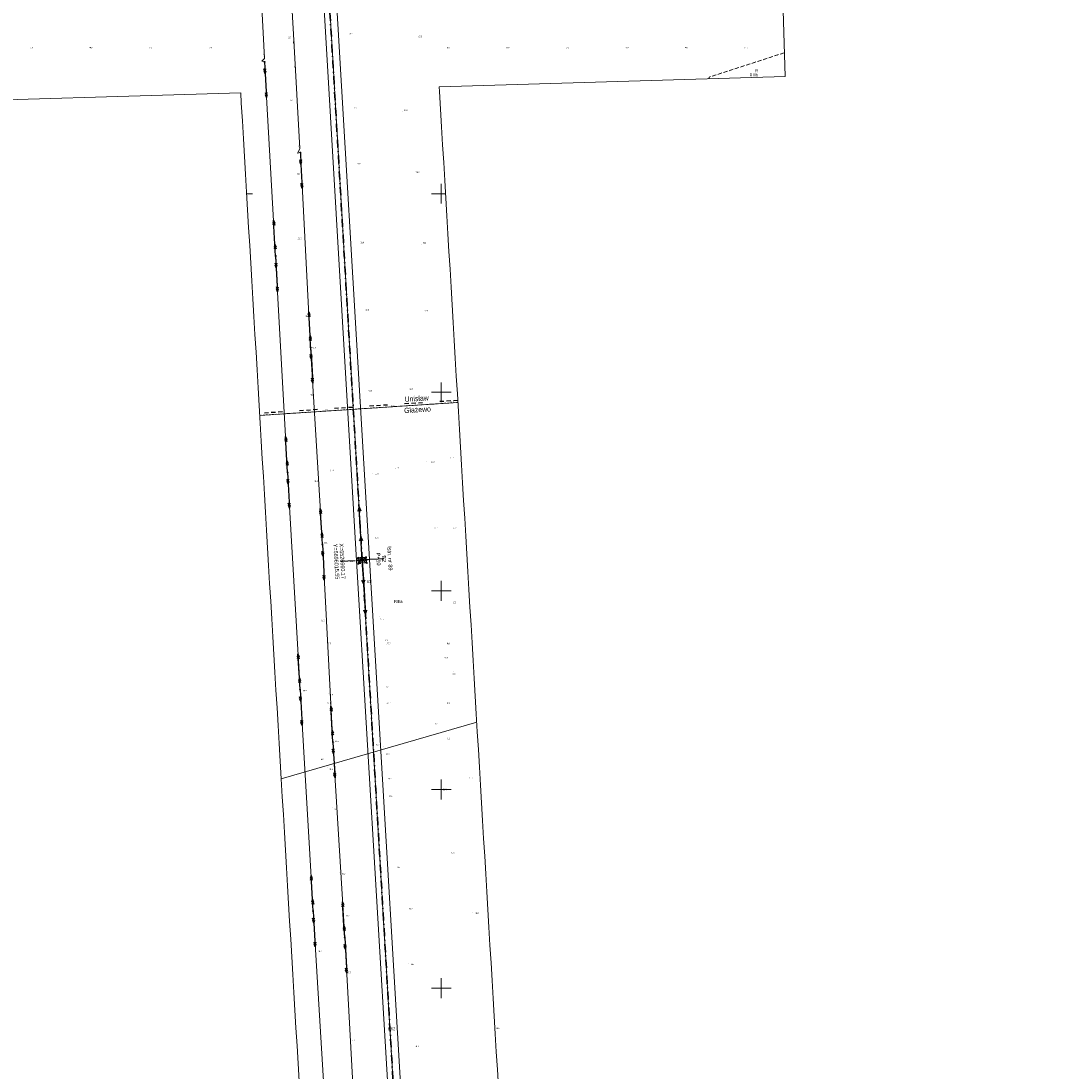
# Model space of a CAD drawing. Header units: metres. Extents: x 6524698 to 6533081, y 5883213 to 5896811.
# Tile 160 of 167: x 6526488 to 6527015, y 5895758 to 5896287. Entities that reach past the tile are written whole.
import ezdxf
from ezdxf.enums import TextEntityAlignment as Align

# ---------------------------------------------------------------- set-up
doc = ezdxf.new("R2010")
doc.units = ezdxf.units.M
doc.header["$MEASUREMENT"] = 0
for name, pattern in [('DASHDOT', [4, 2, -0.9, 0.2, -0.9]), ('mapa zasadnicza$0$219-1000', [0]), ('mapa zasadnicza$0$32_1000of', [17.7, 2.1, -1.4, 2.1, -1.4, 2.1, -8.6]), ('mapa zasadnicza$0$egkk-1000', [3, 2.25, -0.75]), ('mapa zasadnicza$0$egug-1000', [1.5, 0.75, -0.75]), ('mapa zasadnicza$0$l219_1000', [0]), ('mapa zasadnicza$0$suep_sn_1000', [0]), ('mapa zasadnicza$0$suep_wn_1000', [0]), ('mapa zasadnicza$0$supp_1000', [1.25, 0.625, -0.625])]:
    doc.linetypes.add(name, pattern=pattern)
doc.layers.get('0').update_dxf_attribs({"lineweight": 0})
doc.layers.add('@pomocnicza', color=3, linetype='Continuous', plot=False)
for name, color, linetype, lineweight in [('@Proj. słupy - blok', 1, 'Continuous', 15), ('@Proj. słupy - XY', 1, 'Continuous', 0), ('_trasa_os', 1, 'DASHDOT', 30), ('Sections span lengths and Marker Balls Plan', 7, 'Continuous', 0)]:
    doc.layers.add(name, color=color, linetype=linetype, lineweight=lineweight)
for name, color, linetype in [('@Proj. słupy - seria', 1, 'Continuous'), ('@Proj. słupy - wys.', 1, 'Continuous'), ('mapa zasadnicza$0$208-opis obrębu', 7, 'Continuous'), ('mapa zasadnicza$0$209-oznaczenie konturu klasyfikacyjnego', 7, 'Continuous'), ('mapa zasadnicza$0$210-oznaczenie konturu użytku gruntowego', 7, 'Continuous'), ('mapa zasadnicza$0$211-numer działki ewidencyjnej', 7, 'Continuous'), ('mapa zasadnicza$0$217-kontur klasyfikacyjny', 7, 'Continuous'), ('mapa zasadnicza$0$218-kontur użytku gruntowego', 7, 'Continuous'), ('mapa zasadnicza$0$219-działka ewidencyjna', 7, 'Continuous'), ('mapa zasadnicza$0$235-Granica obrębu symb. poboczny', 7, 'Continuous'), ('mapa zasadnicza$0$pikieta naturalna', 7, 'Continuous'), ('mapa zasadnicza$0$pikieta naturalna-Atr2', 7, 'Continuous'), ('mapa zasadnicza$0$przewód elektroenergetyczny podziemny', 7, 'Continuous'), ('mapa zasadnicza$0$przewód elektroenergetyczny podziemny-Atr1', 7, 'Continuous'), ('mapa zasadnicza$0$przewód elektroenergetyczny wysokiego napięcia', 7, 'Continuous'), ('mapa zasadnicza$0$przewód elektroenergetyczny średniego napięcia', 7, 'Continuous'), ('mapa zasadnicza$0$Ramki i opis wydruku', 7, 'Continuous'), ('mapa zasadnicza$0$rzędna', 7, 'Continuous'), ('mapa zasadnicza$0$rzędna-Atr2', 7, 'Continuous'), ('mapa zasadnicza$0$słup przewodów napowietrznych', 7, 'Continuous'), ('mapa zasadnicza$0$Wstawianie ramki sekcyjnej z opisem', 7, 'Continuous')]:
    doc.layers.add(name, color=color, linetype=linetype)
doc.styles.add('mapa zasadnicza$0$STANDARD', font='Working1250', dxfattribs={"width": 0.75})
doc.styles.add('Opis', font='ARIALN.TTF')

# ---------------------------------------------------------------- blocks, each defined once
blk = doc.blocks.new('mapa zasadnicza$0$PW01')
at = {"linetype": 'Continuous', "lineweight": 13}
h = blk.add_hatch(color=0, dxfattribs=at)
edge = h.paths.add_edge_path()
edge.add_arc((0, 0), 0.045, 0, 360)
blk = doc.blocks.new('mapa zasadnicza$0$US15')
at = {"color": 0, "linetype": 'Continuous', "lineweight": 13}
blk.add_circle((0, 0), 0.25, dxfattribs=at)
blk = doc.blocks.new('mapa zasadnicza$0$SUEP3')
at = {"color": 0, "linetype": 'Continuous'}
for p, q in [((0, 0), (12.003, 0)), ((12.003, 0), (10.003, 0.75)), ((10.003, 0.75), (11.003, 0)), ((12.003, 0), (10.003, -0.75)), ((11.003, 0), (10.003, -0.75)), ((12.003, 0), (27.003, 0)), ((27.003, 0), (25.003, 0.75)), ((25.003, 0.75), (26.003, 0)), ((27.003, 0), (25.003, -0.75)), ((26.003, 0), (25.003, -0.75))]:
    blk.add_line(p, q, dxfattribs=at)
blk = doc.blocks.new('mapa zasadnicza$0$SUEP2')
at = {"color": 0, "linetype": 'Continuous'}
for p, q in [((0, 0), (6.027, 0)), ((5.027, 0), (3.527, 0.5)), ((5.027, 0), (3.527, -0.5)), ((6.027, 0), (4.527, 0.5)), ((6.027, 0), (4.527, -0.5)), ((6.027, 0), (18.027, 0)), ((17.027, 0), (15.527, 0.5)), ((17.027, 0), (15.527, -0.5)), ((18.027, 0), (16.527, 0.5)), ((18.027, 0), (16.527, -0.5))]:
    blk.add_line(p, q, dxfattribs=at)
blk = doc.blocks.new('mapa zasadnicza$0$SM05')
at = {"color": 0, "linetype": 'Continuous', "lineweight": 13}
blk.add_circle((0, 0), 0.25, dxfattribs=at)
blk = doc.blocks.new('*U2372')
at = {"layer": '@Proj. słupy - blok', "color": 0}
for points in [[(-0.54, -0.61), (-2.8, -0.17), (-0.61, 0.54)], [(0, 0), (-2.8, -0.17)], [(2.13, -1.24), (-2.13, 1.24), (-1.97, -1.48), (1.97, 1.48)], [(0, 0), (2.8, 0.17), (3.59, 0.21)], [(2.8, 0.17), (0.61, -0.54), (0.54, 0.61), (2.8, 0.17)], [(3.59, 0.21), (0.54, 0.61), (0.61, -0.54), (3.59, 0.21)]]:
    blk.add_lwpolyline(points, dxfattribs=at)
for points in [[(1.97, 1.48), (-2.13, 1.24), (-1.97, -1.48), (2.13, -1.24)], [(0.61, -0.54), (0.54, 0.61), (-0.61, 0.54), (-0.54, -0.61)]]:
    blk.add_lwpolyline(points, close=True, dxfattribs=at)
for centre, radius in [((-2.13, 1.24), 0.15), ((1.97, 1.48), 0.15), ((2.8, 0.17), 0.05), ((3.59, 0.21), 0.05), ((-2.8, -0.17), 0.05), ((-1.97, -1.48), 0.15), ((2.13, -1.24), 0.15)]:
    blk.add_circle(centre, radius, dxfattribs=at)
at = {"layer": '@Proj. słupy - seria', "color": 0, "insert": (10.98, 0.65), "char_height": 2, "attachment_point": 5, "rotation": 273.3842, "style": 'Opis', "bg_fill": 3, "box_fill_scale": 2.5, "bg_fill_color": 256, "bg_fill_transparency": 0}
blk.add_mtext_dynamic_manual_height_columns('B2', width=7, gutter_width=12.5, heights=[2.21], dxfattribs=at)
at = {"layer": '@Proj. słupy - XY', "color": 0, "linetype": 'Continuous', "insert": (-11.48, -0.68), "char_height": 2.5, "attachment_point": 5, "rotation": 273.3842, "style": 'Opis', "bg_fill": 3, "box_fill_scale": 1, "bg_fill_color": 256, "bg_fill_transparency": 0}
blk.add_mtext_dynamic_manual_height_columns('\\P', width=19.7098, gutter_width=5.34, heights=[5.63], dxfattribs=at)
at = {"layer": '@pomocnicza'}
for p, q in [((10.98, 0.65), (3.49, 0.21)), ((-10.98, -0.65), (-3.49, -0.21))]:
    blk.add_line(p, q, dxfattribs=at)
at = {"layer": '@Proj. słupy - seria', "color": 0, "style": 'Opis'}
blk.add_attdef('STAN', text='', height=2, rotation=273.3842, dxfattribs=at).set_placement((13.98, 0.83), align=Align.MIDDLE_CENTER)
at = {"layer": '@Proj. słupy - wys.', "color": 0, "insert": (8.19, 0.48), "char_height": 2, "attachment_point": 5, "rotation": 273.3842, "style": 'Opis'}
blk.add_mtext_dynamic_manual_height_columns('P+10', width=5.2482, gutter_width=12.5, heights=[-2.04], dxfattribs=at)
at = {"layer": '@Proj. słupy - XY', "color": 0, "linetype": 'Continuous', "style": 'Opis'}
for tag, p in [('Y', (-12.98, -0.77)), ('X', (-9.98, -0.59))]:
    blk.add_attdef(tag, text='', height=2, rotation=273.3842, dxfattribs=at).set_placement(p, align=Align.MIDDLE_CENTER)

msp = doc.modelspace()

# ---------------------------------------------------------------- linework, layer by layer
at = {"layer": '_trasa_os', "linetype": 'DASHDOT', "ltscale": 2}
msp.add_lwpolyline([(6528589.986, 5891744.689), (6528580.198, 5892007.978), (6528365.87, 5892211.536), (6528143.159, 5892378.558), (6527920.541, 5892545.59), (6527693.967, 5892715.374), (6527530.815, 5892837.971), (6527304.639, 5893007.458), (6527095.026, 5893164.924), (6526808.543, 5893379.811), (6526773.046, 5893625.004), (6526837.186, 5893856.22), (6526918.697, 5894149.866), (6527004.557, 5894459.054), (6526829.193, 5894634.492), (6526625.033, 5894855.653), (6526658.914, 5895086.074), (6526701.409, 5895318.796), (6526680.866, 5895666.414), (6526660.166, 5896015.549), (6526639.565, 5896364.931), (6526621.438, 5896669.322), (6526632.668, 5896724.885)], dxfattribs=at)
at = {"layer": 'mapa zasadnicza$0$217-kontur klasyfikacyjny', "color": 92, "linetype": 'mapa zasadnicza$0$egkk-1000', "lineweight": 18, "flags": 128}
for points in [[(6526872.753, 5896270.942), (6526834.93, 5896258.69)], [(6526834.93, 5896258.69), (6526834.83, 5896257.903)], [(6526708.348, 5896094.885), (6526608.565, 5896088.36)]]:
    msp.add_lwpolyline(points, dxfattribs=at)
at = {"layer": 'mapa zasadnicza$0$218-kontur użytku gruntowego', "color": 3, "linetype": 'mapa zasadnicza$0$egug-1000', "lineweight": 18, "flags": 128}
for points in [[(6526872.753, 5896270.942), (6526834.93, 5896258.69)], [(6526834.93, 5896258.69), (6526834.83, 5896257.903)], [(6526708.348, 5896094.885), (6526608.565, 5896088.36)]]:
    msp.add_lwpolyline(points, dxfattribs=at)
at = {"layer": 'mapa zasadnicza$0$219-działka ewidencyjna', "color": 7, "linetype": 'mapa zasadnicza$0$l219_1000', "lineweight": 13, "flags": 128}
msp.add_lwpolyline([(6526708.348, 5896094.885), (6526608.565, 5896088.36)], dxfattribs=at)
at = {"layer": 'mapa zasadnicza$0$219-działka ewidencyjna', "color": 7, "linetype": 'mapa zasadnicza$0$219-1000', "lineweight": 18, "flags": 128}
for points in [[(6526708.348, 5896094.885), (6526608.565, 5896088.36)], [(6526717.868, 5895933.877), (6526619.386, 5895905.363)]]:
    msp.add_lwpolyline(points, dxfattribs=at)
at = {"layer": 'mapa zasadnicza$0$235-Granica obrębu symb. poboczny', "color": 0, "linetype": 'mapa zasadnicza$0$32_1000of', "lineweight": 25}
for p, q in [((6526708.283, 5896095.883), (6526608.5, 5896089.358)), ((6526708.283, 5896095.883), (6526708.283, 5896095.883)), ((6526708.283, 5896095.883), (6526708.283, 5896095.883)), ((6526608.5, 5896089.358), (6526608.5, 5896089.358)), ((6526608.5, 5896089.358), (6526608.5, 5896089.358))]:
    msp.add_line(p, q, dxfattribs=at)
at = {"layer": 'mapa zasadnicza$0$przewód elektroenergetyczny podziemny', "color": 1, "linetype": 'Continuous', "lineweight": 18, "flags": 128}
for points in [[(6526611, 5896266.38), (6526609.56, 5896266.64), (6526610.94, 5896267.99), (6526608.53, 5896313.32), (6526605.07, 5896372.42), (6526606.5, 5896374.87), (6526604.99, 5896374.79)], [(6526622.52, 5896334.72), (6526623.89, 5896334.34), (6526622.52, 5896332.82), (6526625.67, 5896277.27), (6526628.7, 5896222.52), (6526627.54, 5896220.4), (6526629.02, 5896220.67)]]:
    msp.add_lwpolyline(points, dxfattribs=at)
at = {"layer": 'mapa zasadnicza$0$przewód elektroenergetyczny wysokiego napięcia', "color": 1, "linetype": 'mapa zasadnicza$0$suep_wn_1000', "lineweight": 18, "flags": 128}
for points in [[(6526660.21, 5896015.29), (6526639.62, 5896365)], [(6526639.62, 5896365), (6526660.21, 5896015.29)], [(6526680.75, 5895667.07), (6526660.21, 5896015.29)]]:
    msp.add_lwpolyline(points, dxfattribs=at)
at = {"layer": 'mapa zasadnicza$0$przewód elektroenergetyczny średniego napięcia', "color": 1, "linetype": 'mapa zasadnicza$0$suep_sn_1000', "lineweight": 18, "flags": 128}
for points in [[(6526611, 5896266.38), (6526616.58, 5896168.62)], [(6526629.02, 5896220.67), (6526634.21, 5896122.57)], [(6526616.58, 5896168.62), (6526622.57, 5896059.69)], [(6526634.21, 5896122.57), (6526640.13, 5896023.41)], [(6526622.57, 5896059.69), (6526628.86, 5895950.27)], [(6526628.86, 5895950.27), (6526622.57, 5896059.69)], [(6526640.13, 5896023.41), (6526645.39, 5895923.9)], [(6526628.86, 5895950.27), (6526635.46, 5895838.74)], [(6526645.39, 5895923.9), (6526651.35, 5895825.49)], [(6526635.46, 5895838.74), (6526642.17, 5895728.23)], [(6526651.35, 5895825.49), (6526657.02, 5895724.02)]]:
    msp.add_lwpolyline(points, dxfattribs=at)
at = {"layer": 'mapa zasadnicza$0$Ramki i opis wydruku', "color": 7, "linetype": 'Continuous', "lineweight": 13, "flags": 128}
for points in [[(6526870.11, 5896359.01), (6526873.11, 5896259.05), (6526698.97, 5896253.83), (6526699.11, 5896251.49), (6526699.64, 5896242.53), (6526700.17, 5896233.58), (6526700.69, 5896224.62), (6526701.22, 5896215.66), (6526701.75, 5896206.71), (6526702.28, 5896197.75), (6526702.81, 5896188.8), (6526703.34, 5896179.84), (6526703.87, 5896170.89), (6526704.39, 5896161.93), (6526704.92, 5896152.97), (6526705.45, 5896144.02), (6526705.98, 5896135.06), (6526706.51, 5896126.11), (6526707.04, 5896117.15), (6526707.57, 5896108.19), (6526708.09, 5896099.24), (6526708.62, 5896090.28), (6526709.15, 5896081.33), (6526709.68, 5896072.37), (6526710.21, 5896063.41), (6526710.74, 5896054.46), (6526711.27, 5896045.5), (6526711.79, 5896036.55), (6526712.32, 5896027.59), (6526712.85, 5896018.65), (6526713.38, 5896009.69), (6526713.91, 5896000.74), (6526714.44, 5895991.79), (6526714.97, 5895982.83), (6526715.5, 5895973.88), (6526716.03, 5895964.92), (6526716.56, 5895955.97), (6526717.09, 5895947.02), (6526717.62, 5895938.06), (6526718.15, 5895929.11), (6526718.69, 5895920.16), (6526719.22, 5895911.2), (6526719.75, 5895902.25), (6526720.28, 5895893.3), (6526720.81, 5895884.34), (6526721.34, 5895875.39), (6526721.87, 5895866.43), (6526722.4, 5895857.48), (6526722.93, 5895848.53), (6526723.46, 5895839.57), (6526723.99, 5895830.62), (6526724.52, 5895821.67), (6526725.05, 5895812.71), (6526725.58, 5895803.76), (6526726.11, 5895794.81), (6526726.64, 5895785.85), (6526727.17, 5895776.9), (6526727.7, 5895767.95), (6526728.23, 5895758.99), (6526728.76, 5895750.04)], [(6526628.41, 5895753.08), (6526627.88, 5895762.03), (6526627.35, 5895770.98), (6526626.82, 5895779.94), (6526626.29, 5895788.89), (6526625.76, 5895797.85), (6526625.23, 5895806.8), (6526624.7, 5895815.75), (6526624.16, 5895824.71), (6526623.63, 5895833.66), (6526623.1, 5895842.61), (6526622.57, 5895851.57), (6526622.04, 5895860.52), (6526621.51, 5895869.47), (6526620.98, 5895878.43), (6526620.45, 5895887.38), (6526619.92, 5895896.34), (6526619.39, 5895905.29), (6526618.86, 5895914.24), (6526618.33, 5895923.2), (6526617.8, 5895932.15), (6526617.27, 5895941.1), (6526616.74, 5895950.06), (6526616.21, 5895959.01), (6526615.68, 5895967.96), (6526615.15, 5895976.92), (6526614.62, 5895985.87), (6526614.09, 5895994.82), (6526613.56, 5896003.78), (6526613.03, 5896012.73), (6526612.5, 5896021.7), (6526611.97, 5896030.65), (6526611.44, 5896039.61), (6526610.91, 5896048.57), (6526610.38, 5896057.52), (6526609.85, 5896066.48), (6526609.32, 5896075.43), (6526608.8, 5896084.39), (6526608.27, 5896093.35), (6526607.74, 5896102.3), (6526607.21, 5896111.26), (6526606.68, 5896120.21), (6526606.15, 5896129.17), (6526605.62, 5896138.13), (6526605.1, 5896147.08), (6526604.57, 5896156.04), (6526604.04, 5896164.99), (6526603.51, 5896173.95), (6526602.98, 5896182.91), (6526602.45, 5896191.86), (6526601.92, 5896200.82), (6526601.4, 5896209.77), (6526600.87, 5896218.73), (6526600.34, 5896227.68), (6526599.81, 5896236.64), (6526599.28, 5896245.6), (6526598.97, 5896250.84), (6526260.72, 5896240.7)]]:
    msp.add_lwpolyline(points, dxfattribs=at)
at = {"layer": 'mapa zasadnicza$0$słup przewodów napowietrznych', "color": 7, "linetype": 'mapa zasadnicza$0$supp_1000', "lineweight": 18, "flags": 128}
for points in [[(6526657.98, 5896016.46), (6526662.15, 5896016.9), (6526662.44, 5896014.12), (6526658.27, 5896013.68)], [(6526657.98, 5896016.46), (6526662.44, 5896014.12)], [(6526657.98, 5896016.46), (6526658.27, 5896013.68)], [(6526662.15, 5896016.9), (6526658.27, 5896013.68)]]:
    msp.add_lwpolyline(points, dxfattribs=at)
at = {"layer": 'mapa zasadnicza$0$Wstawianie ramki sekcyjnej z opisem', "color": 7, "linetype": 'Continuous', "lineweight": 13, "flags": 128}
for points in [[(6526700, 5896195), (6526700, 5896205)], [(6526601.969, 5896200), (6526605, 5896200)], [(6526695, 5896200), (6526702.147, 5896200)], [(6526700, 5896095), (6526700, 5896105)], [(6526695, 5896100), (6526705, 5896100)], [(6526700, 5895995), (6526700, 5896005)], [(6526695, 5896000), (6526705, 5896000)], [(6526700, 5895895), (6526700, 5895905)], [(6526695, 5895900), (6526705, 5895900)], [(6526700, 5895795), (6526700, 5895805)], [(6526695, 5895800), (6526705, 5895800)]]:
    msp.add_lwpolyline(points, dxfattribs=at)

# ---------------------------------------------------------------- block references
at = {"layer": 'mapa zasadnicza$0$pikieta naturalna', "color": 7, "linetype": 'Continuous', "lineweight": 13}
for p in [(6526653.52, 5896279.86), (6526622.32, 5896277.94), (6526688.08, 5896278.34), (6526492.57, 5896273.17), (6526522.57, 5896273.17), (6526552.57, 5896273.17), (6526582.57, 5896273.17), (6526702.57, 5896273.17), (6526732.57, 5896273.17), (6526762.57, 5896273.17), (6526792.57, 5896273.17), (6526822.57, 5896273.17), (6526852.57, 5896273.17), (6526623.26, 5896246.5), (6526655.5, 5896242.71), (6526680.6, 5896241.22), (6526656.85, 5896214.17), (6526687.16, 5896211.34), (6526626.87, 5896209.58), (6526627.45, 5896176.92), (6526658.85, 5896174.64), (6526690.01, 5896174.61), (6526631.06, 5896137.61), (6526661.18, 5896140.72), (6526691, 5896140.59), (6526634.79, 5896122.61), (6526663.12, 5896099.75), (6526683.25, 5896100.77), (6526633.9, 5896097.92), (6526704.6, 5896094.65), (6526641.6, 5896090.74), (6526674.7, 5896092.65), (6526692.39, 5896065.13), (6526703.63, 5896067.26), (6526644.03, 5896060.32), (6526665.15, 5896059.11), (6526676.79, 5896061.71), (6526635.09, 5896055.99), (6526700.94, 5896032.13), (6526705.74, 5896032.12), (6526666.6, 5896026.85), (6526640.78, 5896023.48), (6526657.65, 5896015.58), (6526708.69, 5895995.71), (6526638.47, 5895985.35), (6526668.91, 5895986.92), (6526642.57, 5895973.17), (6526670.57, 5895974.56), (6526672.57, 5895973.17), (6526702.57, 5895973.17), (6526700.98, 5895965.87), (6526706.3, 5895959.59), (6526670.92, 5895951.9), (6526630.05, 5895949.22), (6526643.07, 5895948.17), (6526642.57, 5895943.17), (6526672.57, 5895943.17), (6526702.57, 5895943.17), (6526695.68, 5895933.37), (6526704.15, 5895927.75), (6526646.08, 5895923.68), (6526670.7, 5895921.46), (6526642.47, 5895913.99), (6526671.52, 5895918.9), (6526642.88, 5895911.1), (6526672.63, 5895904.52), (6526713.83, 5895906.52), (6526699.75, 5895900.65), (6526673.09, 5895897.39), (6526645.02, 5895890.9), (6526703.8, 5895868.34), (6526648.54, 5895858.2), (6526676.16, 5895860.81), (6526683.09, 5895840.32), (6526651.33, 5895836.75), (6526715.72, 5895837.87), (6526638.16, 5895817.69), (6526652.4, 5895808.53), (6526683.49, 5895812.56), (6526726.28, 5895780.28), (6526654.71, 5895773.79), (6526685.82, 5895770.82)]:
    msp.add_blockref('mapa zasadnicza$0$PW01', p, dxfattribs=at)
at = {"layer": 'mapa zasadnicza$0$przewód elektroenergetyczny wysokiego napięcia', "color": 1, "linetype": 'Continuous', "lineweight": 18}
for rotation in [93.37000000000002, 273.3759999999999]:
    msp.add_blockref('mapa zasadnicza$0$SUEP3', (6526660.21, 5896015.29), dxfattribs=dict(at, rotation=rotation))
at = {"layer": 'mapa zasadnicza$0$przewód elektroenergetyczny średniego napięcia', "color": 1, "linetype": 'Continuous', "lineweight": 18}
for p, rotation in [((6526611, 5896266.38), 273.267), ((6526629.02, 5896220.67), 273.0280000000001), ((6526616.58, 5896168.62), 93.267), ((6526616.58, 5896168.62), 273.147), ((6526634.21, 5896122.57), 93.02799999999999), ((6526634.21, 5896122.57), 273.417), ((6526622.57, 5896059.69), 93.14699999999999), ((6526622.57, 5896059.69), 273.29), ((6526640.13, 5896023.41), 93.417), ((6526640.13, 5896023.41), 273.0260000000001), ((6526628.86, 5895950.27), 93.29), ((6526628.86, 5895950.27), 273.387), ((6526645.39, 5895923.9), 93.02600000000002), ((6526645.39, 5895923.9), 273.466), ((6526635.46, 5895838.74), 93.387), ((6526651.35, 5895825.49), 93.46600000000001), ((6526635.46, 5895838.74), 273.475), ((6526651.35, 5895825.49), 273.198)]:
    msp.add_blockref('mapa zasadnicza$0$SUEP2', p, dxfattribs=dict(at, rotation=rotation))
at = {"layer": 'mapa zasadnicza$0$rzędna', "color": 1, "linetype": 'Continuous', "lineweight": 18}
for p in [(6526625.67, 5896277.27), (6526610.94, 5896267.99), (6526628.7, 5896222.52)]:
    msp.add_blockref('mapa zasadnicza$0$PW01', p, dxfattribs=at)
at = {"layer": 'mapa zasadnicza$0$słup przewodów napowietrznych', "color": 7, "linetype": 'Continuous', "lineweight": 18}
for name, p in [('mapa zasadnicza$0$US15', (6526611, 5896266.38)), ('mapa zasadnicza$0$US15', (6526629.02, 5896220.67)), ('mapa zasadnicza$0$US15', (6526616.58, 5896168.62)), ('mapa zasadnicza$0$US15', (6526634.21, 5896122.57)), ('mapa zasadnicza$0$US15', (6526622.57, 5896059.69)), ('mapa zasadnicza$0$US15', (6526640.13, 5896023.41)), ('mapa zasadnicza$0$SM05', (6526657.98, 5896016.46)), ('mapa zasadnicza$0$SM05', (6526662.15, 5896016.9)), ('mapa zasadnicza$0$SM05', (6526658.27, 5896013.68)), ('mapa zasadnicza$0$SM05', (6526662.44, 5896014.12)), ('mapa zasadnicza$0$US15', (6526628.86, 5895950.27)), ('mapa zasadnicza$0$US15', (6526645.39, 5895923.9)), ('mapa zasadnicza$0$US15', (6526635.46, 5895838.74)), ('mapa zasadnicza$0$US15', (6526651.35, 5895825.49))]:
    msp.add_blockref(name, p, dxfattribs=at)

# ---------------------------------------------------------------- texts
at = {"layer": 'mapa zasadnicza$0$208-opis obrębu', "color": 7, "linetype": 'Continuous', "lineweight": 25, "style": 'mapa zasadnicza$0$STANDARD', "width": 0.79}
for s, p in [('Unisław', (6526687.67, 5896095.54)), ('Głażewo', (6526688.09, 5896089.94))]:
    msp.add_text(s, height=2.625, rotation=3.741, dxfattribs=at).set_placement(p, align=Align.CENTER)
at = {"layer": 'mapa zasadnicza$0$209-oznaczenie konturu klasyfikacyjnego', "color": 3, "linetype": 'Continuous', "lineweight": 18, "style": 'mapa zasadnicza$0$STANDARD', "width": 0.79}
msp.add_text('RIIIb', height=1.5, dxfattribs=at).set_placement((6526859.48, 5896260.52), align=Align.TOP_RIGHT)
msp.add_text('RIIIa', height=1.5, dxfattribs=at).set_placement((6526676.27, 5895993.91))
at = {"layer": 'mapa zasadnicza$0$210-oznaczenie konturu użytku gruntowego', "color": 3, "linetype": 'Continuous', "lineweight": 18, "style": 'mapa zasadnicza$0$STANDARD', "width": 0.79}
msp.add_text('R', height=1.5, dxfattribs=at).set_placement((6526859.47, 5896262.62), align=Align.TOP_RIGHT)
at = {"layer": 'mapa zasadnicza$0$211-numer działki ewidencyjnej', "color": 7, "linetype": 'Continuous', "lineweight": 18, "style": 'mapa zasadnicza$0$STANDARD', "width": 0.79}
msp.add_text('61', height=1.5, dxfattribs=at).set_placement((6526662.48, 5896005.43), align=Align.TOP_LEFT)
msp.add_text('63/2', height=1.5, dxfattribs=at).set_placement((6526676.87, 5895780.29), align=Align.TOP_RIGHT)
at = {"layer": 'mapa zasadnicza$0$pikieta naturalna-Atr2', "color": 7, "style": 'mapa zasadnicza$0$STANDARD', "width": 0.667}
for s, p in [('92.7', (6526622.72, 5896278.25)), ('92.7', (6526653.87, 5896280.17)), ('92.5', (6526688.58, 5896278.76)), ('91.4', (6526492.77, 5896273.17)), ('91.5', (6526522.77, 5896273.17)), ('91.9', (6526552.77, 5896273.17)), ('92.4', (6526582.77, 5896273.17)), ('92.5', (6526702.77, 5896273.17)), ('92.6', (6526732.77, 5896273.17)), ('92.5', (6526762.77, 5896273.17)), ('92.2', (6526792.77, 5896273.17)), ('91.4', (6526822.77, 5896273.17)), ('91.0', (6526852.77, 5896273.17)), ('93.0', (6526623.78, 5896246.65)), ('93.2', (6526656.01, 5896242.95)), ('93.0', (6526681.25, 5896241.62)), ('93.0', (6526657.73, 5896214.7)), ('92.9', (6526627.3, 5896209.59)), ('92.9', (6526687.43, 5896210.45)), ('92.5', (6526627.93, 5896177.05)), ('92.4', (6526659.3, 5896175.03)), ('92.2', (6526690.74, 5896174.9)), ('92.2', (6526661.84, 5896141.14)), ('92.4', (6526691.54, 5896140.7)), ('92.2', (6526631.6, 5896137.93)), ('91.9', (6526635.22, 5896122.04)), ('91.9', (6526634.24, 5896098.32)), ('92.0', (6526663.43, 5896100.35)), ('92.2', (6526683.97, 5896101.21)), ('92.1', (6526704.6, 5896094.65)), ('91.9', (6526641.6, 5896090.74)), ('92.0', (6526674.7, 5896092.65)), ('91.2', (6526704.49, 5896066.7)), ('91.4', (6526676.79, 5896061.71)), ('91.2', (6526694.91, 5896064.46)), ('91.4', (6526644.03, 5896060.32)), ('91.5', (6526666.71, 5896058.53)), ('91.2', (6526636.13, 5896054.86)), ('90.7', (6526696.46, 5896031.47)), ('90.7', (6526706.19, 5896031.28)), ('91.5', (6526666.77, 5896026.19)), ('91.5', (6526640.95, 5896023.76)), ('91.5', (6526653.91, 5896014.48)), ('90.9', (6526705.88, 5895993.78)), ('91.2', (6526639.59, 5895984.74)), ('91.0', (6526669.43, 5895985.67)), ('90.9', (6526642.77, 5895973.17)), ('91.0', (6526671.81, 5895974.69)), ('90.7', (6526672.77, 5895973.17)), ('90.8', (6526702.77, 5895973.17)), ('90.9', (6526701.65, 5895965.95)), ('90.7', (6526705.64, 5895957.74)), ('90.7', (6526672.15, 5895951.44)), ('90.9', (6526630.4, 5895949.39)), ('90.9', (6526643.8, 5895947.35)), ('90.6', (6526642.77, 5895943.17)), ('90.7', (6526672.77, 5895943.17)), ('90.9', (6526702.77, 5895943.17)), ('90.7', (6526696.79, 5895932.77)), ('91.0', (6526646.51, 5895923.86)), ('91.2', (6526702.87, 5895925.34)), ('91.0', (6526667.22, 5895922.13)), ('90.7', (6526639.32, 5895914.81)), ('90.9', (6526672.27, 5895917.4)), ('90.5', (6526643.8, 5895909.82)), ('90.4', (6526673.34, 5895905.05)), ('91.0', (6526714.27, 5895905.45)), ('91.0', (6526700.99, 5895899.64)), ('90.4', (6526673.66, 5895896.26)), ('90.0', (6526645.72, 5895889.67)), ('91.0', (6526705.05, 5895867.73)), ('90.5', (6526677.61, 5895860.46)), ('90.2', (6526650.02, 5895857.09)), ('90.5', (6526683.83, 5895839.56)), ('90.2', (6526652.18, 5895836.11)), ('90.7', (6526717.21, 5895837.34)), ('90.4', (6526638.27, 5895818.15)), ('90.7', (6526684.78, 5895811.61)), ('90.5', (6526652.85, 5895807.5)), ('91.0', (6526727.73, 5895779.36)), ('91.0', (6526654.96, 5895773.36)), ('91.0', (6526686.99, 5895770.28))]:
    msp.add_text(s, height=0.75, dxfattribs=at).set_placement(p)
at = {"layer": 'mapa zasadnicza$0$przewód elektroenergetyczny podziemny-Atr1', "color": 1, "style": 'mapa zasadnicza$0$STANDARD', "width": 0.667}
msp.add_text('eS', height=0.75, rotation=273.167, dxfattribs=at).set_placement((6526626.38, 5896264.37), align=Align.MIDDLE_LEFT)
at = {"layer": 'mapa zasadnicza$0$rzędna-Atr2', "color": 1, "style": 'mapa zasadnicza$0$STANDARD', "width": 0.667}
for s, rotation, p in [('91.3', 273.167, (6526625.68, 5896277.01)), ('91.5', 273.043, (6526610.82, 5896270.17)), ('91.5', 273.167, (6526628.58, 5896224.6))]:
    msp.add_text(s, height=0.75, rotation=rotation, dxfattribs=at).set_placement(p, align=Align.MIDDLE_LEFT)

# ---------------------------------------------------------------- next in the draw order: block references
msp.add_blockref('*U2372', (6526660.166, 5896015.548)).add_auto_attribs({'STAN': 'Istn. nr 89', 'Y': 'Y=5896015.55', 'X': 'X=6526660.17'})

# ---------------------------------------------------------------- next in the draw order: linework, layer by layer
at = {"layer": 'Sections span lengths and Marker Balls Plan', "color": 1, "flags": 128}
for points in [[(6528587.188, 5891744.577), (6528577.92, 5892006.949), (6528364.256, 5892209.626), (6528141.479, 5892376.318), (6527918.861, 5892543.35), (6527692.286, 5892713.134), (6527529.134, 5892835.731), (6527302.959, 5893005.217), (6527093.345, 5893162.685), (6526805.533, 5893378.025), (6526770.052, 5893625.195), (6526834.488, 5893856.969), (6526921.106, 5894149.197), (6527002.139, 5894458.418), (6526827.029, 5894632.413), (6526621.689, 5894854.62), (6526661.381, 5895085.668), (6526701.409, 5895318.796), (6526678.071, 5895666.249), (6526657.371, 5896015.383), (6526636.77, 5896364.766), (6526617.947, 5896669.567), (6526630.708, 5896725.281)], [(6528593.583, 5891744.832), (6528583.388, 5892009.419), (6528368, 5892214.057), (6528145.319, 5892381.438), (6527922.701, 5892548.47), (6527696.127, 5892718.253), (6527532.976, 5892840.85), (6527306.799, 5893010.338), (6527097.187, 5893167.803), (6526810.693, 5893381.087), (6526776.04, 5893624.814), (6526840.655, 5893855.257), (6526921.106, 5894149.197), (6527007.942, 5894459.944), (6526831.356, 5894636.57), (6526627.422, 5894856.391), (6526661.381, 5895085.668), (6526701.409, 5895318.795), (6526684.46, 5895666.627), (6526663.76, 5896015.761), (6526643.159, 5896365.143), (6526623.932, 5896669.147), (6526634.628, 5896724.489)]]:
    msp.add_lwpolyline(points, dxfattribs=at)

doc.saveas('drawing.dxf')
